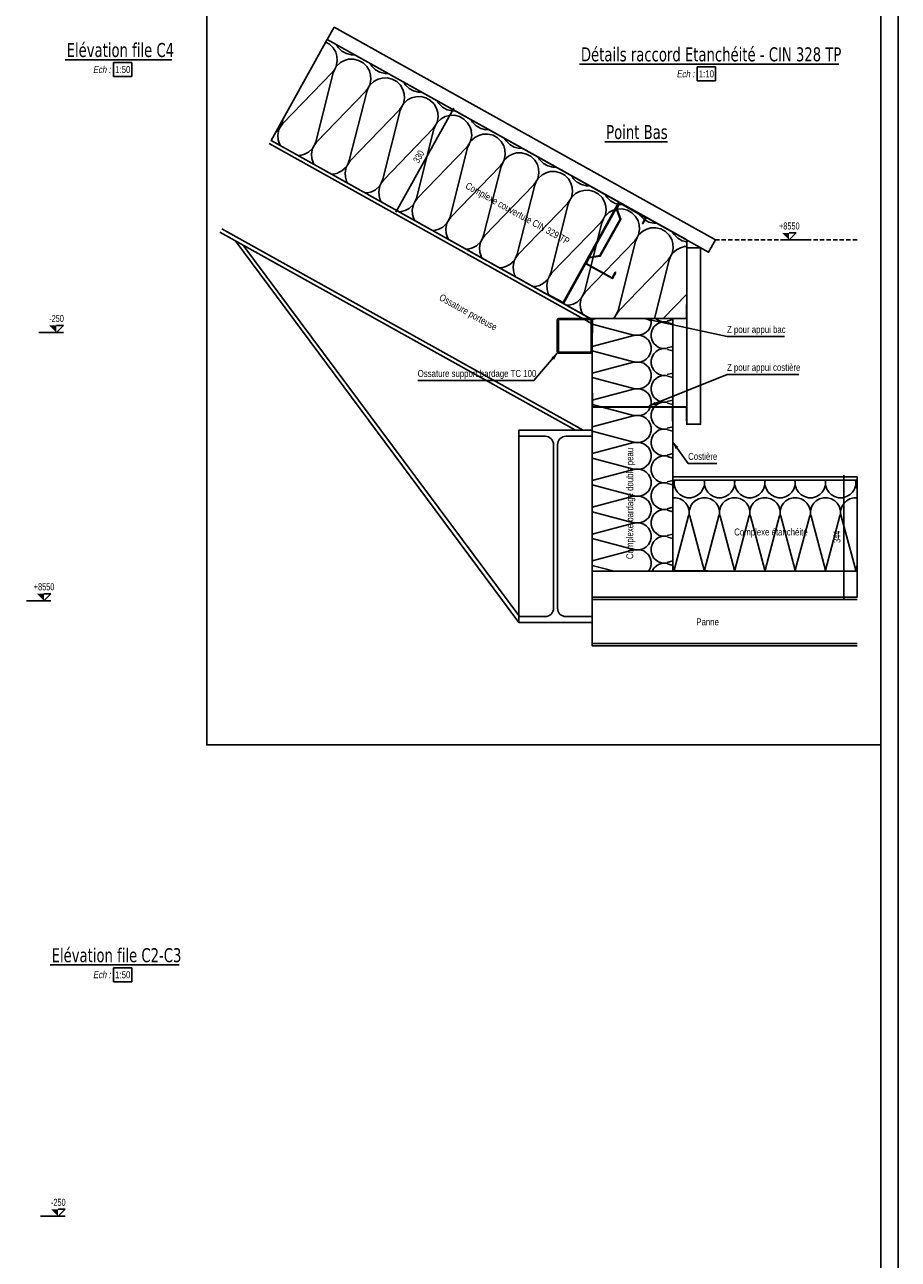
# Model space of a CAD drawing. Extents: x 293186 to 369035, y -341273 to -122059.
# Tile 39 of 64: x 355590 to 368085, y -233052 to -215402. Entities that reach past the tile are written whole.
import ezdxf

# ---------------------------------------------------------------- set-up
doc = ezdxf.new("R2010")
doc.units = 0
doc.header["$LTSCALE"] = 50
doc.linetypes.add('CADWORK_21', pattern=[0])
doc.linetypes.add('HIDDEN', pattern=[1.875, 1.25, -0.625])
doc.layers.get('0').update_dxf_attribs({"color": 1, "linetype": 'CONTINUOUS'})
doc.layers.add('ECHELLE_1_10', color=7, linetype='CONTINUOUS')
doc.layers.add('ECHELLE_1_50', color=7, linetype='CONTINUOUS')
doc.styles.add('ARIAL', font='txt')
doc.styles.add('TAHOMA', font='txt')

# ---------------------------------------------------------------- blocks, each defined once
blk = doc.blocks.new('CDWK_EXTR_2')
at = {"color": 0}
blk.add_solid([(0, 0), (2, 0.5), (2, -0.5)], dxfattribs=at)
blk = doc.blocks.new('*D54')
at = {"layer": 'ECHELLE_1_10', "color": 150}
for p, q in [((366423, -218480), (366773, -218480)), ((366523, -218480), (366623, -218380)), ((366623, -218380), (366523, -218380))]:
    blk.add_line(p, q, dxfattribs=at)
blk.add_solid([(366523, -218480), (366523, -218380), (366423, -218380)], dxfattribs=at)
at = {"layer": 'ECHELLE_1_10', "color": 26, "style": 'ARIAL', "width": 0.75}
blk.add_text('+8550', height=100, dxfattribs=at).set_placement((366379, -218330))
blk = doc.blocks.new('*D59')
at = {"layer": 'ECHELLE_1_10'}
h = blk.add_hatch(color=150, dxfattribs=at)
edge = h.paths.add_edge_path()
edge.add_arc((367307, -221865), 6.25, 0, 360)
h = blk.add_hatch(color=150, dxfattribs=at)
edge = h.paths.add_edge_path()
edge.add_arc((367307, -223584), 6.25, 0, 360)
at = {"layer": 'ECHELLE_1_10', "color": 150}
for p, q in [((367307, -221840), (367307, -223609)), ((367282, -221865), (367382, -221865)), ((367282, -223584), (367382, -223584))]:
    blk.add_line(p, q, dxfattribs=at)
at = {"layer": 'ECHELLE_1_10', "color": 26, "style": 'ARIAL', "width": 0.75}
blk.add_text('344', height=100, rotation=90, dxfattribs=at).set_placement((367257, -222810))
blk = doc.blocks.new('*D60')
at = {"layer": 'ECHELLE_1_10'}
h = blk.add_hatch(color=150, dxfattribs=at)
edge = h.paths.add_edge_path()
edge.add_arc((361714, -216617), 6.25, 0, 360)
h = blk.add_hatch(color=150, dxfattribs=at)
edge = h.paths.add_edge_path()
edge.add_arc((360911, -218058), 6.25, 0, 360)
at = {"layer": 'ECHELLE_1_10', "color": 150}
for p, q in [((361726, -216595), (360899, -218080)), ((361692, -216604), (361780, -216653)), ((360889, -218046), (360977, -218094))]:
    blk.add_line(p, q, dxfattribs=at)
at = {"layer": 'ECHELLE_1_10', "color": 26, "style": 'ARIAL', "width": 0.75}
blk.add_text('330', height=100, rotation=60.8727, dxfattribs=at).set_placement((361227, -217388))
blk = doc.blocks.new('*D66')
at = {"layer": 'ECHELLE_1_50', "color": 150}
for p, q in [((355864, -223637), (355964, -223537)), ((355964, -223537), (355864, -223537)), ((355964, -223637), (355614, -223637))]:
    blk.add_line(p, q, dxfattribs=at)
blk.add_solid([(355864, -223637), (355864, -223537), (355764, -223537)], dxfattribs=at)
at = {"layer": 'ECHELLE_1_50', "color": 26, "style": 'ARIAL', "width": 0.75}
blk.add_text('+8550', height=100, dxfattribs=at).set_placement((355720, -223487))
blk = doc.blocks.new('*D69')
at = {"layer": 'ECHELLE_1_50', "color": 150}
for p, q in [((356168, -232437), (355818, -232437)), ((356068, -232437), (356168, -232337)), ((356168, -232337), (356068, -232337))]:
    blk.add_line(p, q, dxfattribs=at)
blk.add_solid([(356068, -232437), (356068, -232337), (355968, -232337)], dxfattribs=at)
at = {"layer": 'ECHELLE_1_50', "color": 26, "style": 'ARIAL', "width": 0.75}
blk.add_text('-250', height=100, dxfattribs=at).set_placement((355966, -232287))
blk = doc.blocks.new('*D194')
at = {"layer": 'ECHELLE_1_50', "color": 150}
for p, q in [((356044, -219802), (356144, -219702)), ((356144, -219702), (356044, -219702)), ((356144, -219802), (355794, -219802))]:
    blk.add_line(p, q, dxfattribs=at)
blk.add_solid([(356044, -219802), (356044, -219702), (355944, -219702)], dxfattribs=at)
at = {"layer": 'ECHELLE_1_50', "color": 26, "style": 'ARIAL', "width": 0.75}
blk.add_text('-250', height=100, dxfattribs=at).set_placement((355941, -219652))

msp = doc.modelspace()

# ---------------------------------------------------------------- hatches: boundary and pattern name
at = {"layer": 'ECHELLE_1_10', "linetype": 'CONTINUOUS'}
h = msp.add_hatch(dxfattribs=at)
h.set_pattern_fill('ISOL_01', color=32, angle=-29.1273, style=0, pattern_type=2)
h.set_pattern_definition([(-29.1273, (-32.2, 18), (803.1445, 1441.348), [73.6554, -201.346]), (60.87268, (-128.1, 335.1), (-480.4493, 267.7148), [44.6266, -1605.3811]), (60.87268, (669.3, 1201.1), (-480.4493, 267.7148), [44.6266, -1605.3811]), (75.805144, (397.07, 161.09), (322.664971, 1709.0707), [1016.3452, -7521.9906]), (45.940215, (408.52, 154.71), (-1283.616332, -1173.611715), [1016.3452, -7521.9906]), (-13.8722, (32.17, -17.93), (-480.449305, 267.714813), [74.7521, -6196.2421]), (135.617568, (-32.17, 17.93), (-480.449355, 267.714723), [74.7521, -6196.2421]), (-13.8722, (938.63, 1343.34), (-480.449305, 267.714813), [74.7521, -6196.2421]), (-44.38244, (1075.54, 1289.56), (480.44932, -267.714787), [74.7521, -6196.2421]), (1.83644, (104.74, -35.85), (-480.44941, 267.71485), [71.8144, -3135.224]), (119.90892, (-85.95, 70.4), (-480.44939, 267.71489), [71.8144, -3135.224]), (1.83644, (866.85, 1341.04), (-480.44941, 267.71485), [71.8144, -3135.224]), (-60.09108, (1128.96, 1237.28), (480.4494, -267.71486), [71.8144, -3135.224]), (15.87268, (176.52, -33.55), (-480.44945, 267.71488), [61.0716, -2272.3918]), (105.87268, (-121.4, 132.46), (-480.44945, 267.71488), [61.0716, -2272.3918]), (15.87268, (808.1, 1324.33), (-480.44945, 267.71488), [61.0716, -2272.3918]), (-74.12732, (1164.77, 1175.03), (480.44945, -267.71488), [61.0716, -2272.3918]), (27.18261, (235.26, -16.84), (-480.44943, 267.7148), [64.058, -1919.0043]), (94.56274, (-138.1, 191.2), (-480.44935, 267.71493), [64.058, -1919.0043]), (27.18261, (751.12, 1295.07), (-480.44943, 267.7148), [64.058, -1919.0043]), (-85.43725, (1181.48, 1116.3), (480.44937, -267.7149), [64.058, -1919.0043]), (42.43773, (292.25, 12.4), (-480.44944, 267.71484), [81.4543, -1657.8067]), (79.30763, (-143.2, 255.06), (-480.4494, 267.7149), [81.4543, -1657.8067]), (42.43773, (691, 1240.1), (-480.44944, 267.71484), [81.4543, -1657.8067]), (-100.69237, (1186.57, 1052.43), (480.4494, -267.7149), [81.4543, -1657.8067]), (54.532485, (-106.37, 374.08), (-2086.738595, -2614.98147), [59.354, -4921.1312]), (67.212874, (374.08, 106.37), (1125.83958, 3150.41129), [59.354, -4921.1312]), (234.5325, (669.29, 1201.12), (2086.7379, 2614.98203), [59.354, -4921.1312]), (-112.787126, (669.29, 1201.12), (-1125.83958, -3150.41129), [59.354, -4921.1312])])
h.paths.add_polyline_path([(365058, -218480), (359917, -215615), (359114, -217056), (363678, -219600), (365058, -219600)])
for points in [[(363075, -219264), (363294, -219386), (364097, -217944), (364090, -217941), (363291, -219376), (363079, -219257)], [(364043, -218945), (363995, -219032), (363610, -218818), (363659, -218731), (363817, -218704), (364109, -218180), (364048, -218032), (364097, -217944), (364481, -218159), (364433, -218246), (364426, -218242), (364471, -218161), (364100, -217955), (364057, -218032), (364117, -218180), (363822, -218711), (363664, -218737), (363620, -218815), (363992, -219022), (364037, -218941)], [(365058, -219404), (365058, -219604), (363712, -219604), (363712, -219804), (363708, -219804), (363708, -219600), (365054, -219600), (365054, -219404)], [(363708, -220669), (363708, -220869), (364854, -220869), (364854, -221069), (364858, -221069), (364858, -220865), (363712, -220865), (363712, -220669)], [(365358, -223214), (364858, -223214), (364858, -220869), (364858, -220865), (365058, -220865), (365058, -221065), (365054, -221065), (365054, -220869), (364862, -220869), (364862, -223210), (365358, -223210)]]:
    msp.add_hatch(color=3, dxfattribs=at).paths.add_polyline_path(points)
h = msp.add_hatch(dxfattribs=at)
h.set_pattern_fill('ISOL_01', color=32, angle=90, style=0, pattern_type=2)
h.set_pattern_definition([(90, (-2e-15, -25.7), (-1150, 7e-14), [51.3353, -140.3314]), (180, (-160.56, -191.67), (-5e-14, -383.3333), [31.1032, -1118.8967]), (180, (-958.33, 6e-14), (-5e-14, -383.3333), [31.1032, -1118.8967]), (194.932465, (-232.78, 187.1), (-1149.994462, -383.354315), [708.3585, -5242.5749]), (165.067535, (-232.78, 196.235), (1149.994462, -383.354315), [708.3585, -5242.5749]), (105.25512, (2e-15, 25.67), (-1e-05, -383.333277), [52.0997, -4318.5727]), (254.744888, (-2e-15, -25.67), (6.1e-05, -383.333277), [52.0997, -4318.5727]), (105.25512, (-1136.29, 115.74), (-1e-05, -383.333277), [52.0997, -4318.5727]), (74.74488, (-1150, 217.33), (-1e-05, 383.333277), [52.0997, -4318.5727]), (120.963757, (-13.7, 75.93), (3e-06, -383.333355), [50.0523, -2185.1458]), (239.03624, (-13.7, -76.22), (-3e-05, -383.333355), [50.0523, -2185.1458]), (120.963757, (-1110.54, 72.82), (3e-06, -383.333355), [50.0523, -2185.1458]), (59.036243, (-1136.3, 267.6), (3e-06, 383.333355), [50.0523, -2185.1458]), (135, (-39.46, 118.85), (-3e-14, -383.33339), [42.5648, -1583.7808]), (225, (-39.46, -118.85), (-5e-14, -383.33339), [42.5648, -1583.7808]), (135, (-1080.44, 42.72), (-3e-14, -383.33339), [42.5648, -1583.7808]), (45, (-1110.54, 310.52), (3e-14, 383.33339), [42.5648, -1583.7808]), (146.30993, (-69.56, 148.95), (4e-05, -383.33334), [44.6463, -1337.4816]), (213.69006, (-69.56, -148.95), (-7e-05, -383.33334), [44.6463, -1337.4816]), (146.30993, (-1043.3, 17.95), (4e-05, -383.33334), [44.6463, -1337.4816]), (33.69007, (-1080.44, 340.6), (4e-05, 383.33334), [44.6463, -1337.4816]), (161.56505, (-106.7, 173.7), (2e-05, -383.33337), [56.7709, -1155.4356]), (198.43495, (-106.7, -173.7), (-2e-05, -383.33337), [56.7709, -1155.4356]), (161.56505, (-989.44, 6e-14), (2e-05, -383.33337), [56.7709, -1155.4356]), (18.43495, (-1043.3, 365.38), (2e-05, 383.33337), [56.7709, -1155.4356]), (173.659805, (-191.67, -191.67), (2300.00007, -383.333434), [41.3677, -3429.8632]), (186.340195, (-191.67, 191.67), (-2300.00007, -383.333434), [41.3677, -3429.8632]), (353.65982, (-958.33, 6e-14), (-2300.00017, 383.33282), [41.3677, -3429.8632]), (6.340195, (-958.33, 6e-14), (2300.00007, 383.333434), [41.3677, -3429.8632])])
h.paths.add_polyline_path([(363708, -219600), (363708, -223214), (364858, -223214), (364858, -219600)])
h = msp.add_hatch(dxfattribs=at)
h.set_pattern_fill('ISOL_01', color=32, angle=0.0011, style=0, pattern_type=2)
h.set_pattern_definition([(0.00114, (-29, -0.0006), (-0.026, 1299.2518), [57.9978, -158.5442]), (90.00114, (-216.55, 181.4), (-433.0839, -0.0086), [35.14, -1264.1118]), (90.00114, (-0.02, 1082.7), (-433.0839, -0.0086), [35.14, -1264.1118]), (104.933604, (211.376, 263), (-433.133487, 1299.23695), [800.2922, -5922.9782]), (75.068675, (221.7, 263), (-433.081803, -1299.25418), [800.2922, -5922.9782]), (15.25626, (29, 0.0006), (-433.083877, -0.008603), [58.8614, -4879.0552]), (164.746028, (-29, -0.0006), (-433.083877, -0.008683), [58.8614, -4879.0552]), (15.25626, (130.73, 1283.77), (-433.083877, -0.008603), [58.8614, -4879.0552]), (-15.25398, (245.51, 1299.26), (433.083877, 0.008626), [58.8614, -4879.0552]), (30.964896, (85.79, 15.5), (-433.08397, -0.00862), [56.5482, -2468.7432]), (149.03738, (-86.1, 15.49), (-433.08397, -0.00858), [56.5482, -2468.7432]), (30.964896, (82.24, 1254.67), (-433.08397, -0.00862), [56.5482, -2468.7432]), (-30.962617, (302.3, 1283.77), (433.08397, 0.00861), [56.5482, -2468.7432]), (45.00114, (134.27, 44.58), (-433.084, -0.00861), [48.0891, -1789.3305]), (135.00114, (-134.28, 44.58), (-433.084, -0.00861), [48.0891, -1789.3305]), (45.00114, (48.24, 1220.67), (-433.084, -0.00861), [48.0891, -1789.3305]), (-44.99886, (350.8, 1254.68), (433.084, 0.00861), [48.0891, -1789.3305]), (56.31107, (168.28, 78.6), (-433.08395, -0.00866), [50.4407, -1511.0655]), (123.6912, (-168.28, 78.6), (-433.08395, -0.00854), [50.4407, -1511.0655]), (56.31107, (20.26, 1178.7), (-433.08395, -0.00866), [50.4407, -1511.0655]), (-56.30879, (384.8, 1220.67), (433.08395, 0.00857), [50.4407, -1511.0655]), (71.56619, (196.26, 120.56), (-433.084, -0.00864), [64.1389, -1305.3928]), (108.43609, (-196.26, 120.55), (-433.084, -0.0086), [64.1389, -1305.3928]), (71.56619, (-0.02, 1117.85), (-433.084, -0.00864), [64.1389, -1305.3928]), (-71.56391, (412.78, 1178.7), (433.084, 0.0086), [64.1389, -1305.3928]), (83.660945, (-216.55, 216.54), (-433.03237, -2598.512334), [46.7366, -3875.0052]), (96.341334, (216.54, 216.55), (-433.13574, 2598.495106), [46.7366, -3875.0052]), (263.66096, (-0.02, 1082.71), (433.031677, 2598.51245), [46.7366, -3875.0052]), (-83.658666, (-0.02, 1082.71), (433.13574, -2598.495106), [46.7366, -3875.0052])])
h.paths.add_polyline_path([(367495, -221915), (364862, -221915), (364862, -223214), (367495, -223214)])

# ---------------------------------------------------------------- linework, layer by layer
at = {"layer": 'ECHELLE_1_10', "color": 96, "linetype": 'CONTINUOUS'}
for p, q in [((363525, -215966), (367236, -215966)), ((363887, -217076), (364786, -217076))]:
    msp.add_line(p, q, dxfattribs=at)
at = {"layer": 'ECHELLE_1_10', "color": 7, "linetype": 'CONTINUOUS'}
for p, q in [((365469, -216005), (365206, -216005)), ((365206, -216005), (365206, -216205)), ((365469, -216205), (365469, -216005)), ((365206, -216205), (365469, -216205))]:
    msp.add_line(p, q, dxfattribs=at)
at = {"layer": 'ECHELLE_1_10', "color": 146, "linetype": 'CONTINUOUS'}
for p, q in [((363708, -219617), (359114, -217056)), ((359088, -217103), (363708, -219678)), ((358409, -218320), (363578, -221200)), ((358383, -218367), (363468, -221200)), ((358602, -218488, 12700), (362658, -223950, 12700)), ((358710, -218549, 12700), (362673, -223868, 12700))]:
    msp.add_line(p, q, dxfattribs=at)
at = {"layer": 'ECHELLE_1_10', "color": 32, "linetype": 'HIDDEN'}
msp.add_line((367495, -218480), (365469, -218480), dxfattribs=at)
at = {"layer": 'ECHELLE_1_10', "color": 141}
msp.add_line((362658, -221286), (362658, -223864), dxfattribs=at)
at = {"layer": 'ECHELLE_1_10', "color": 22}
for p, q in [((367495, -223619, 12700), (363708, -223619, 12700)), ((363708, -224250, 12700), (367495, -224250, 12700))]:
    msp.add_line(p, q, dxfattribs=at)
at = {"layer": 'ECHELLE_1_10', "color": 32, "linetype": 'CONTINUOUS'}
for points in [[(360014, -215440), (359917, -215615), (365372, -218655), (365469, -218480)], [(365058, -218480), (359917, -215615), (359114, -217056), (363678, -219600), (365058, -219600)], [(365058, -218591), (365058, -221115), (365258, -221115), (365258, -218591)], [(363708, -219600), (363708, -223214), (364858, -223214), (364858, -219600)], [(364862, -221865), (364862, -221915), (367495, -221915), (367495, -221865)], [(367495, -221915), (364862, -221915), (364862, -223214), (367495, -223214)], [(367495, -223584), (367495, -223214), (363708, -223214), (363708, -223584)]]:
    msp.add_lwpolyline(points, close=True, dxfattribs=at)
at = {"layer": 'ECHELLE_1_10', "color": 3, "linetype": 'CONTINUOUS'}
for points in [[(363075, -219264), (363294, -219386), (364097, -217944), (364090, -217941), (363291, -219376), (363079, -219257)], [(364043, -218945), (363995, -219032), (363610, -218818), (363659, -218731), (363817, -218704), (364109, -218180), (364048, -218032), (364097, -217944), (364481, -218159), (364433, -218246), (364426, -218242), (364471, -218161), (364100, -217955), (364057, -218032), (364117, -218180), (363822, -218711), (363664, -218737), (363620, -218815), (363992, -219022), (364037, -218941)], [(365058, -219404), (365058, -219604), (363712, -219604), (363712, -219804), (363708, -219804), (363708, -219600), (365054, -219600), (365054, -219404)], [(363708, -220669), (363708, -220869), (364854, -220869), (364854, -221069), (364858, -221069), (364858, -220865), (363712, -220865), (363712, -220669)]]:
    msp.add_lwpolyline(points, close=True, dxfattribs=at)
at = {"layer": 'ECHELLE_1_10', "color": 54, "linetype": 'CONTINUOUS'}
for points in [[(363458, -219600), (363238, -219600, 0.4142), (363208, -219630), (363208, -220070, 0.4142), (363238, -220100)], [(363458, -220085), (363238, -220085, -0.4142), (363223, -220070), (363223, -219630, -0.4142), (363238, -219615), (363458, -219615)], [(363238, -220100), (363678, -220100, 0.4142), (363708, -220070), (363708, -219630, 0.4142), (363678, -219600), (363458, -219600)], [(363458, -219615), (363678, -219615, -0.4142), (363693, -219630), (363693, -220070, -0.4142), (363678, -220085), (363458, -220085)]]:
    msp.add_lwpolyline(points, format="xyb", dxfattribs=at)
at = {"layer": 'ECHELLE_1_10', "color": 7, "linetype": 'CONTINUOUS'}
for points in [[(364447, -219600), (365635, -219859), (366457, -219859)], [(363208, -220100), (362874, -220488), (361211, -220488)], [(364520, -220853), (365635, -220401), (366664, -220401)], [(364860, -221372), (365079, -221674), (365487, -221674)]]:
    msp.add_lwpolyline(points, dxfattribs=at)
at = {"layer": 'ECHELLE_1_10', "color": 3, "linetype": 'CONTINUOUS', "elevation": 12700}
msp.add_lwpolyline([(365358, -223214), (364858, -223214), (364858, -220869), (364858, -220865), (365058, -220865), (365058, -221065), (365054, -221065), (365054, -220869), (364862, -220869), (364862, -220869), (364862, -223210), (365358, -223210)], close=True, dxfattribs=at)
at = {"layer": 'ECHELLE_1_10', "color": 141, "linetype": 'CONTINUOUS'}
for points in [[(363708, -221200), (362658, -221200), (362658, -221286), (363035, -221286, -0.414214), (363155, -221406)], [(363155, -221406), (363155, -223744, -0.414214), (363035, -223864), (362658, -223864), (362658, -223950), (362883, -223950), (363483, -223950), (363708, -223950), (363708, -223864), (363331, -223864, -0.414214), (363211, -223744), (363211, -221406, -0.414214), (363331, -221286), (363708, -221286), (363708, -221200)]]:
    msp.add_lwpolyline(points, format="xyb", dxfattribs=at)
at = {"layer": 'ECHELLE_1_10', "color": 22, "elevation": 12700}
msp.add_lwpolyline([(367495, -223584), (363708, -223584), (363708, -224284), (367495, -224284)], dxfattribs=at)
at = {"layer": 'ECHELLE_1_50', "color": 96, "linetype": 'CONTINUOUS'}
for p, q in [((356170, -215904), (357697, -215904)), ((355955, -228844), (357800, -228844))]:
    msp.add_line(p, q, dxfattribs=at)
at = {"layer": 'ECHELLE_1_50', "color": 7, "linetype": 'CONTINUOUS'}
for p, q in [((357122, -215943), (356859, -215943)), ((356859, -215943), (356859, -216143)), ((357122, -216143), (357122, -215943)), ((356859, -216143), (357122, -216143)), ((357122, -228883), (356859, -228883)), ((356859, -228883), (356859, -229083)), ((357122, -229083), (357122, -228883)), ((356859, -229083), (357122, -229083))]:
    msp.add_line(p, q, dxfattribs=at)
at = {"layer": 'ECHELLE_1_50', "color": 32, "linetype": 'CONTINUOUS'}
for points in [[(293186, -205510), (368085, -205510), (368085, -247460), (293186, -247460), (293186, -205510)], [(293436, -205760), (367835, -205760), (367835, -247210), (293436, -247210), (293436, -205760)]]:
    msp.add_lwpolyline(points, dxfattribs=at)
at = {"layer": 'ECHELLE_1_50', "color": 7, "linetype": 'CADWORK_21', "elevation": 2540}
msp.add_lwpolyline([(367835, -225698), (358195, -225698), (358195, -205760)], dxfattribs=at)

# ---------------------------------------------------------------- block references
at = {"layer": 'ECHELLE_1_10', "color": 0}
for name in ['*D60', '*D54', '*D59']:
    msp.add_blockref(name, (0, 0), dxfattribs=at)
at = {"layer": 'ECHELLE_1_10', "color": 7, "linetype": 'CONTINUOUS', "xscale": 50, "yscale": 50, "zscale": 50}
for p, rotation in [((364447, -219600), 347.7037058), ((363208, -220100), 229.26892531), ((364520, -220853), 22.07901383), ((364860, -221372), 305.92979717)]:
    msp.add_blockref('CDWK_EXTR_2', p, dxfattribs=dict(at, rotation=rotation))
at = {"layer": 'ECHELLE_1_50', "color": 0}
for name in ['*D194', '*D66', '*D69']:
    msp.add_blockref(name, (0, 0), dxfattribs=at)

# ---------------------------------------------------------------- texts
at = {"layer": 'ECHELLE_1_10', "color": 96, "style": 'TAHOMA', "width": 0.8}
for s, p in [('Détails raccord Etanchéité - CIN 328 TP', (363545, -215926)), ('Point Bas', (363907, -217036))]:
    msp.add_text(s, height=200, dxfattribs=at).set_placement(p)
at = {"layer": 'ECHELLE_1_10', "color": 7, "style": 'ARIAL', "oblique": 10, "width": 0.8}
msp.add_text('Ech :', height=100, dxfattribs=at).set_placement((364914, -216155))
at = {"layer": 'ECHELLE_1_10', "color": 7, "style": 'ARIAL', "width": 0.8}
for s, p in [('1:10', (365231, -216155)), ('Z pour appui bac', (365635, -219809)), ('Z pour appui costière', (365635, -220351)), ('Ossature support bardage TC 100', (361211, -220438)), ('Costière', (365079, -221624)), ('Complexe étanchéité', (365738, -222704)), ('Panne', (365196, -223989))]:
    msp.add_text(s, height=100, dxfattribs=at).set_placement(p)
for s, rotation, p in [('Complexe couverture CIN 329 TP', 330.8727, (361883, -217735)), ('Ossature porteuse', 330.8727, (361508, -219332)), ('Complexe bardage double peau', 90, (364294, -223042))]:
    msp.add_text(s, height=100, rotation=rotation, dxfattribs=at).set_placement(p)
at = {"layer": 'ECHELLE_1_50', "color": 96, "style": 'TAHOMA', "width": 0.8}
for s, p in [('Elévation file C4', (356190, -215864)), ('Elévation file C2-C3', (355975, -228804))]:
    msp.add_text(s, height=200, dxfattribs=at).set_placement(p)
at = {"layer": 'ECHELLE_1_50', "color": 7, "style": 'ARIAL', "oblique": 10, "width": 0.8}
for p in [(356567, -216093), (356567, -229033)]:
    msp.add_text('Ech :', height=100, dxfattribs=at).set_placement(p)
at = {"layer": 'ECHELLE_1_50', "color": 7, "style": 'ARIAL', "width": 0.8}
for p in [(356884, -216093), (356884, -229033)]:
    msp.add_text('1:50', height=100, dxfattribs=at).set_placement(p)

doc.saveas('drawing.dxf')
